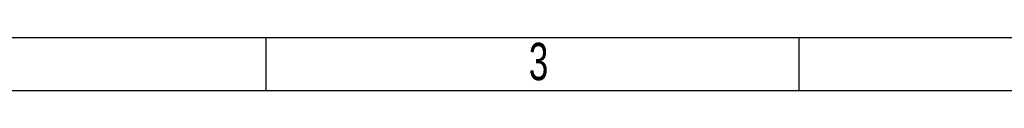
# Model space of a CAD drawing. Header units: millimetres. Extents: x 0 to 1380, y 0 to 297.
# Tile 2 of 60: x 97 to 189, y 0 to 5. Entities that reach past the tile are written whole.
import ezdxf

# ---------------------------------------------------------------- set-up
doc = ezdxf.new("R2010")
doc.units = ezdxf.units.MM
for name, color, linetype in [('10', 7, 'Continuous'), ('5', 7, 'Continuous'), ('9', 7, 'Continuous')]:
    doc.layers.add(name, color=color, linetype=linetype)
doc.styles.add('SLDTEXTSTYLE4', font='TXT', dxfattribs={"width": 0.7})

msp = doc.modelspace()

# ---------------------------------------------------------------- linework, layer by layer
at = {"layer": '5', "color": 7, "lineweight": 25}
msp.add_line((0, 5), (415, 5), dxfattribs=at)
at = {"layer": '5'}
for p, q in [((120, 0), (120, 5)), ((170, 0), (170, 5))]:
    msp.add_line(p, q, dxfattribs=at)
at = {"layer": '9', "color": 7}
msp.add_line((0, 0), (420, 0), dxfattribs=at)

# ---------------------------------------------------------------- texts
at = {"layer": '10', "insert": (145.544, 4.484), "char_height": 3.5, "attachment_point": 2, "style": 'SLDTEXTSTYLE4'}
msp.add_mtext('3', dxfattribs=at)

doc.saveas('drawing.dxf')
